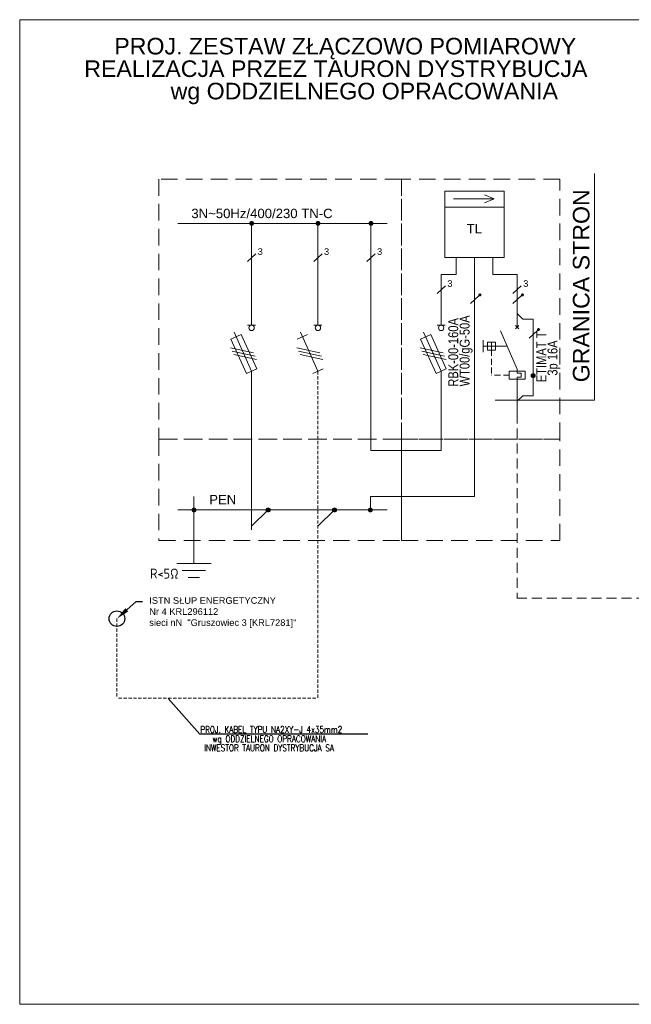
# Model space of a CAD drawing. Header units: metres. Extents: x 7168 to 12828, y 1523 to 3619.
# Tile 67 of 133: x 11383 to 11568, y 2040 to 2337. Entities that reach past the tile are written whole.
import ezdxf
from ezdxf import colors
from ezdxf.entities.mleader import LeaderData, LeaderLine
from ezdxf.math import Vec2, Vec3

# ---------------------------------------------------------------- set-up
doc = ezdxf.new("R2010")
doc.units = ezdxf.units.M
for name, pattern in [('DASHED2', [0.375, 0.25, -0.125]), ('DASHEDX2', [1.5, 1, -0.5]), ('DGN Style 3', [2.649063, 1.892188, -0.756875])]:
    doc.linetypes.add(name, pattern=pattern)
doc.layers.add('219-Linia granicy', color=7, linetype='Continuous', lineweight=0)
doc.layers.add('w0', color=7, linetype='Continuous', lineweight=20)
doc.layers.add('82b-ramka niewidoczna', color=54, linetype='DGN Style 3', lineweight=30, plot=False)
doc.layers.add('PRE_opis', color=1, linetype='Continuous')
doc.layers.add('w1', color=10, linetype='Continuous')
doc.layers.add('schem', color=7, linetype='Continuous', lineweight=30, true_color=0x000000)
doc.styles.add('SIMPLEX', font='simplex.shx', dxfattribs={"oblique": 15, "height": 6})
doc.styles.get("Standard").update_dxf_attribs({"font": 'arial.ttf'})

msp = doc.modelspace()

# ---------------------------------------------------------------- linework, layer by layer
at = {"color": 7, "lineweight": 15, "ltscale": 20}
msp.add_line((11533.311, 2244.709, 26518.011), (11533.311, 2248.851, 26518.011), dxfattribs=at)
at = {"color": 0, "linetype": 'Continuous', "lineweight": 0}
msp.add_line((11428.061, 2132.747, 114727.024), (11437.669, 2121.944, 70622.517), dxfattribs=at)
at = {"color": 0, "linetype": 'Continuous', "lineweight": -3}
msp.add_line((11488.29, 2121.944, 70622.517), (11437.669, 2121.944, 70622.517), dxfattribs=at)
at = {"color": 1}
msp.add_circle((11412.636, 2156.815, 26518.011), 2.357, dxfattribs=at)
at = {"color": 7, "lineweight": 15, "ltscale": 20}
for points in [[(11521.756, 2254.132, 26518.011), (11521.618, 2254.466, 26518.011), (11521.756, 2254.799, 26518.011)], [(11522.09, 2253.994, 26518.011), (11521.756, 2254.799, 26518.011), (11522.09, 2254.938, 26518.011)], [(11521.756, 2254.132, 26518.011), (11521.756, 2254.799, 26518.011), (11522.09, 2253.994, 26518.011)], [(11522.09, 2253.994, 26518.011), (11522.09, 2254.938, 26518.011), (11522.424, 2254.132, 26518.011)], [(11522.424, 2254.132, 26518.011), (11522.09, 2254.938, 26518.011), (11522.424, 2254.799, 26518.011)], [(11522.424, 2254.132, 26518.011), (11522.424, 2254.799, 26518.011), (11522.562, 2254.466, 26518.011)], [(11534.59, 2254.132, 26518.011), (11534.452, 2254.466, 26518.011), (11534.59, 2254.799, 26518.011)], [(11534.924, 2253.994, 26518.011), (11534.59, 2254.799, 26518.011), (11534.924, 2254.938, 26518.011)], [(11534.59, 2254.132, 26518.011), (11534.59, 2254.799, 26518.011), (11534.924, 2253.994, 26518.011)], [(11534.924, 2253.994, 26518.011), (11534.924, 2254.938, 26518.011), (11535.258, 2254.132, 26518.011)], [(11535.258, 2254.132, 26518.011), (11534.924, 2254.938, 26518.011), (11535.258, 2254.799, 26518.011)], [(11535.258, 2254.132, 26518.011), (11535.258, 2254.799, 26518.011), (11535.396, 2254.466, 26518.011)], [(11539.428, 2243.709, 26518.011), (11539.29, 2244.042, 26518.011), (11539.428, 2244.376, 26518.011)], [(11539.762, 2243.571, 26518.011), (11539.428, 2244.376, 26518.011), (11539.762, 2244.514, 26518.011)], [(11539.428, 2243.709, 26518.011), (11539.428, 2244.376, 26518.011), (11539.762, 2243.571, 26518.011)], [(11539.762, 2243.571, 26518.011), (11539.762, 2244.514, 26518.011), (11540.095, 2243.709, 26518.011)], [(11540.095, 2243.709, 26518.011), (11539.762, 2244.514, 26518.011), (11540.095, 2244.376, 26518.011)], [(11540.095, 2243.709, 26518.011), (11540.095, 2244.376, 26518.011), (11540.234, 2244.042, 26518.011)]]:
    msp.add_solid(points, dxfattribs=at)
at = {"layer": '219-Linia granicy', "color": 1, "linetype": 'Continuous', "lineweight": 15}
for p, q in [((11556.677, 2222.675, 26518.011), (11556.677, 2291.095, 26518.011)), ((11526.659, 2222.675, 26518.011), (11556.677, 2222.675, 26518.011))]:
    msp.add_line(p, q, dxfattribs=at)
at = {"layer": '219-Linia granicy', "color": 7, "linetype": 'DASHEDX2', "lineweight": 15, "ltscale": 3}
for p, q in [((11533.311, 2218.649, 26518.011), (11533.311, 2163.03, 26518.011)), ((11533.268, 2163.03, 26518.011), (11579.36, 2163.03, 26518.011))]:
    msp.add_line(p, q, dxfattribs=at)
at = {"layer": '82b-ramka niewidoczna', "color": 6, "linetype": 'Continuous', "lineweight": 15}
for p, q in [((11383.321, 2040.487), (11383.321, 2337.487)), ((11383.321, 2337.487), (11803.321, 2337.487)), ((11803.321, 2040.487), (11383.321, 2040.487))]:
    msp.add_line(p, q, dxfattribs=at)
at = {"layer": 'schem', "color": 7, "linetype": 'DASHEDX2', "lineweight": 15}
msp.add_line((11473.248, 2231.473, 26518.011), (11473.248, 2132.742, 26518.011), dxfattribs=at)
at = {"layer": 'schem', "color": 7, "linetype": 'DASHEDX2', "lineweight": 20}
for p in [(11412.636, 2156.815, 26518.011), (11472.585, 2132.821, 26518.011)]:
    msp.add_line(p, (11412.636, 2132.821, 26518.011), dxfattribs=at)
at = {"layer": 'w0', "color": 7, "linetype": 'DASHED2', "lineweight": 15, "ltscale": 20}
for p, q in [((11498.433, 2289.403, 26518.011), (11425.308, 2289.403, 26518.011)), ((11425.308, 2289.403, 26518.011), (11425.308, 2210.973, 26518.011)), ((11498.433, 2210.973, 26518.011), (11498.433, 2289.403, 26518.011)), ((11546.225, 2289.403, 26518.011), (11498.433, 2289.403, 26518.011)), ((11498.433, 2289.403, 26518.011), (11498.433, 2210.973, 26518.011)), ((11546.225, 2210.973, 26518.011), (11546.225, 2289.403, 26518.011)), ((11498.433, 2210.973, 26518.011), (11425.308, 2210.973, 26518.011)), ((11425.308, 2210.973, 26518.011), (11425.308, 2180.372, 26518.011)), ((11425.308, 2210.973, 26518.011), (11498.433, 2210.973, 26518.011)), ((11498.433, 2180.372, 26518.011), (11498.433, 2210.973, 26518.011)), ((11498.433, 2210.973, 26518.011), (11546.225, 2210.973, 26518.011)), ((11546.225, 2210.973, 26518.011), (11498.434, 2210.973, 26518.011)), ((11498.434, 2210.973, 26518.011), (11498.434, 2180.372, 26518.011)), ((11546.225, 2180.372, 26518.011), (11546.225, 2210.973, 26518.011)), ((11425.308, 2180.372, 26518.011), (11498.433, 2180.372, 26518.011)), ((11498.434, 2180.372, 26518.011), (11546.225, 2180.372, 26518.011))]:
    msp.add_line(p, q, dxfattribs=at)
at = {"layer": 'w0', "color": 7, "lineweight": 15}
for p, q in [((11511.542, 2285.735, 26518.011), (11529.412, 2285.735, 26518.011)), ((11511.542, 2280.932, 26518.011), (11511.542, 2285.735, 26518.011)), ((11511.542, 2285.735, 26518.011), (11529.412, 2285.735, 26518.011)), ((11511.542, 2265.799, 26518.011), (11511.542, 2285.735, 26518.011)), ((11526.403, 2283.44, 26518.011), (11523.448, 2284.681, 26518.011)), ((11529.412, 2285.735, 26518.011), (11529.412, 2280.932, 26518.011)), ((11529.412, 2285.735, 26518.011), (11529.412, 2265.799, 26518.011)), ((11514.122, 2283.44, 26518.011), (11526.403, 2283.44, 26518.011)), ((11526.403, 2283.44, 26518.011), (11523.448, 2282.199, 26518.011)), ((11529.412, 2280.932, 26518.011), (11511.542, 2280.932, 26518.011)), ((11453.248, 2245.332, 26518.011), (11453.248, 2276.035, 26518.011)), ((11473.248, 2245.332, 26518.011), (11473.248, 2276.035, 26518.011)), ((11489.24, 2207.554, 26518.011), (11489.24, 2276.035, 26518.011)), ((11454.501, 2266.821, 26518.011), (11451.995, 2264.558, 26518.011)), ((11474.501, 2266.821, 26518.011), (11471.995, 2264.558, 26518.011)), ((11490.493, 2266.821, 26518.011), (11487.987, 2264.558, 26518.011)), ((11529.412, 2265.799, 26518.011), (11511.542, 2265.799, 26518.011)), ((11514.943, 2265.799, 26518.011), (11514.943, 2260.635, 26518.011)), ((11526.011, 2265.799, 26518.011), (11526.011, 2260.635, 26518.011)), ((11510.428, 2245.332, 26518.011), (11510.428, 2260.635, 26518.011)), ((11514.943, 2260.635, 26518.011), (11510.428, 2260.635, 26518.011)), ((11526.011, 2260.635, 26518.011), (11533.311, 2260.635, 26518.011)), ((11533.311, 2260.635, 26518.011), (11533.311, 2248.851, 26518.011)), ((11511.681, 2257.173, 26518.011), (11509.175, 2254.909, 26518.011)), ((11534.564, 2257.173, 26518.011), (11532.058, 2254.909, 26518.011)), ((11521.732, 2254.159, 26518.011), (11519.224, 2251.893, 26518.011)), ((11534.566, 2254.159, 26518.011), (11532.058, 2251.893, 26518.011)), ((11533.311, 2248.851, 26518.011), (11535.008, 2247.154, 26518.011)), ((11452.048, 2245.332, 26518.011), (11454.448, 2245.332, 26518.011)), ((11472.048, 2245.332, 26518.011), (11474.448, 2245.332, 26518.011)), ((11509.212, 2245.332, 26518.011), (11511.612, 2245.332, 26518.011)), ((11535.008, 2247.154, 26518.011), (11538.149, 2247.154, 26518.011)), ((11538.149, 2247.154, 26518.011), (11538.149, 2225.98, 26518.011)), ((11450.084, 2242.494, 26518.011), (11446.99, 2241.081, 26518.011)), ((11453.248, 2231.473, 26518.011), (11447.957, 2243.224, 26518.011)), ((11454.795, 2232.179, 26518.011), (11450.084, 2242.494, 26518.011)), ((11470.084, 2242.494, 26518.011), (11466.99, 2241.081, 26518.011)), ((11473.248, 2231.473, 26518.011), (11467.957, 2243.224, 26518.011)), ((11507.248, 2242.494, 26518.011), (11504.154, 2241.081, 26518.011)), ((11510.412, 2231.473, 26518.011), (11505.122, 2243.224, 26518.011)), ((11511.959, 2232.179, 26518.011), (11507.248, 2242.494, 26518.011)), ((11533.311, 2232.098, 26518.011), (11528.3, 2243.676, 26518.011)), ((11533.82, 2245.218, 26518.011), (11532.802, 2244.2, 26518.011)), ((11533.82, 2244.2, 26518.011), (11532.802, 2245.218, 26518.011)), ((11539.404, 2243.735, 26518.011), (11536.896, 2241.47, 26518.011)), ((11446.99, 2241.081, 26518.011), (11451.701, 2230.766, 26518.011)), ((11504.154, 2241.081, 26518.011), (11508.865, 2230.766, 26518.011)), ((11523.038, 2237.198, 26518.011), (11523.038, 2240.798, 26518.011)), ((11524.396, 2238.998, 26518.011), (11524.396, 2240.198, 26518.011)), ((11524.396, 2240.198, 26518.011), (11526.796, 2240.198, 26518.011)), ((11525.596, 2238.998, 26518.011), (11525.596, 2240.198, 26518.011)), ((11525.596, 2240.198, 26518.011), (11525.596, 2237.798, 26518.011)), ((11526.796, 2240.198, 26518.011), (11526.796, 2237.798, 26518.011)), ((11453.825, 2237.034, 26518.011), (11446.9, 2238.547, 26518.011)), ((11454.296, 2236.003, 26518.011), (11447.371, 2237.515, 26518.011)), ((11454.767, 2234.971, 26518.011), (11447.843, 2236.484, 26518.011)), ((11473.825, 2237.034, 26518.011), (11466.9, 2238.547, 26518.011)), ((11474.296, 2236.003, 26518.011), (11467.371, 2237.515, 26518.011)), ((11474.767, 2234.971, 26518.011), (11467.843, 2236.484, 26518.011)), ((11510.989, 2237.034, 26518.011), (11504.065, 2238.547, 26518.011)), ((11511.46, 2236.003, 26518.011), (11504.536, 2237.515, 26518.011)), ((11511.931, 2234.971, 26518.011), (11505.007, 2236.484, 26518.011)), ((11530.325, 2238.998, 26518.011), (11523.038, 2238.998, 26518.011)), ((11523.038, 2238.998, 26518.011), (11523.038, 2237.198, 26518.011)), ((11524.396, 2237.798, 26518.011), (11524.396, 2238.998, 26518.011)), ((11524.396, 2238.998, 26518.011), (11525.596, 2238.998, 26518.011)), ((11526.796, 2237.798, 26518.011), (11524.396, 2237.798, 26518.011)), ((11451.701, 2230.766, 26518.011), (11454.795, 2232.179, 26518.011)), ((11453.246, 2231.473, 26518.011), (11453.246, 2183.609, 26518.011)), ((11471.701, 2230.766, 26518.011), (11474.795, 2232.179, 26518.011)), ((11508.865, 2230.766, 26518.011), (11511.959, 2232.179, 26518.011)), ((11510.426, 2231.473, 26518.011), (11510.426, 2218.649, 26518.011)), ((11533.311, 2231.463, 26518.011), (11530.911, 2231.463, 26518.011)), ((11530.911, 2231.463, 26518.011), (11530.911, 2229.063, 26518.011)), ((11530.911, 2231.463, 26518.011), (11530.911, 2230.263, 26518.011)), ((11533.311, 2232.098, 26518.011), (11533.311, 2231.463, 26518.011)), ((11535.711, 2231.463, 26518.011), (11533.311, 2231.463, 26518.011)), ((11533.311, 2231.463, 26518.011), (11533.311, 2230.863, 26518.011)), ((11533.311, 2230.863, 26518.011), (11534.511, 2230.863, 26518.011)), ((11534.511, 2230.863, 26518.011), (11534.511, 2229.663, 26518.011)), ((11535.711, 2229.063, 26518.011), (11535.711, 2231.463, 26518.011)), ((11530.911, 2229.063, 26518.011), (11535.711, 2229.063, 26518.011)), ((11534.511, 2229.663, 26518.011), (11533.311, 2229.663, 26518.011)), ((11533.311, 2229.663, 26518.011), (11533.311, 2227.353, 26518.011)), ((11533.311, 2227.353, 26518.011), (11533.311, 2227.353, 26518.011)), ((11533.311, 2227.353, 26518.011), (11533.311, 2222.371, 26518.011)), ((11538.149, 2225.98, 26518.011), (11538.149, 2224.068, 26518.011)), ((11533.311, 2222.371, 26518.011), (11535.008, 2224.068, 26518.011)), ((11533.311, 2222.371, 26518.011), (11533.311, 2218.649, 26518.011)), ((11535.008, 2224.068, 26518.011), (11538.149, 2224.068, 26518.011))]:
    msp.add_line(p, q, dxfattribs=at)
at = {"layer": 'w0', "color": 7, "lineweight": 15, "ltscale": 20}
for p, q in [((11430.991, 2276.035, 26518.011), (11494.1, 2276.035, 26518.011)), ((11520.477, 2265.799, 26518.011), (11520.477, 2218.649, 26518.011)), ((11510.426, 2218.649, 26518.011), (11510.426, 2207.554, 26518.011)), ((11520.477, 2193.67, 26518.011), (11520.477, 2218.649, 26518.011)), ((11510.426, 2207.554, 26518.011), (11489.24, 2207.554, 26518.011)), ((11435.851, 2193.67, 26518.011), (11435.851, 2173.418, 26518.011)), ((11489.051, 2189.619, 26518.011), (11489.051, 2193.67, 26518.011)), ((11489.051, 2193.67, 26518.011), (11520.477, 2193.67, 26518.011)), ((11430.991, 2189.619, 26518.011), (11494.1, 2189.619, 26518.011)), ((11453.246, 2184.672, 26518.011), (11458.234, 2189.619, 26518.011)), ((11473.246, 2184.672, 26518.011), (11478.234, 2189.619, 26518.011)), ((11430.673, 2173.418, 26518.011), (11441.028, 2173.418, 26518.011)), ((11432.329, 2171.33, 26518.011), (11439.372, 2171.33, 26518.011)), ((11434.136, 2169.257, 26518.011), (11437.565, 2169.257, 26518.011))]:
    msp.add_line(p, q, dxfattribs=at)
at = {"layer": 'w0', "color": 7, "linetype": 'DASHED2', "lineweight": 15, "ltscale": 7}
for p in [(11525.596, 2237.798, 26518.011), (11530.911, 2230.263, 26518.011)]:
    msp.add_line(p, (11525.596, 2230.263, 26518.011), dxfattribs=at)
at = {"layer": 'w0', "color": 7, "lineweight": 15, "ltscale": 20}
for centre in [(11453.248, 2276.035, 26518.011), (11473.248, 2276.035, 26518.011), (11489.24, 2276.035, 26518.011), (11435.851, 2189.619, 26518.011), (11458.234, 2189.619, 26518.011), (11478.234, 2189.619, 26518.011), (11489.051, 2189.619, 26518.011)]:
    msp.add_circle(centre, 0.619, dxfattribs=at)
at = {"layer": 'w0', "color": 7, "lineweight": 15}
for centre, radius in [((11453.249, 2244.524, 26518.011), 0.808), ((11473.249, 2244.524, 26518.011), 0.808), ((11510.413, 2244.524, 26518.011), 0.808), ((11538.149, 2230.111, 26518.011), 0.64)]:
    msp.add_circle(centre, radius, dxfattribs=at)
at = {"layer": 'w0', "color": 7, "lineweight": 15, "ltscale": 20}
for points in [[(11452.712, 2275.725, 26518.011), (11452.629, 2276.035, 26518.011), (11452.712, 2276.344, 26518.011)], [(11452.938, 2275.499, 26518.011), (11452.712, 2276.344, 26518.011), (11452.938, 2276.571, 26518.011)], [(11452.712, 2275.725, 26518.011), (11452.712, 2276.344, 26518.011), (11452.938, 2275.499, 26518.011)], [(11453.248, 2275.416, 26518.011), (11452.938, 2276.571, 26518.011), (11453.248, 2276.654, 26518.011)], [(11452.938, 2275.499, 26518.011), (11452.938, 2276.571, 26518.011), (11452.938, 2275.499, 26518.011)], [(11452.938, 2275.499, 26518.011), (11452.938, 2276.571, 26518.011), (11452.938, 2276.571, 26518.011)], [(11452.938, 2275.499, 26518.011), (11452.938, 2276.571, 26518.011), (11453.248, 2275.416, 26518.011)], [(11453.248, 2275.416, 26518.011), (11453.248, 2276.654, 26518.011), (11453.558, 2275.499, 26518.011)], [(11453.558, 2275.499, 26518.011), (11453.248, 2276.654, 26518.011), (11453.558, 2276.571, 26518.011)], [(11453.558, 2275.499, 26518.011), (11453.558, 2276.571, 26518.011), (11453.558, 2275.499, 26518.011)], [(11453.558, 2275.499, 26518.011), (11453.558, 2276.571, 26518.011), (11453.558, 2276.571, 26518.011)], [(11453.558, 2275.499, 26518.011), (11453.558, 2276.571, 26518.011), (11453.784, 2275.725, 26518.011)], [(11453.784, 2275.725, 26518.011), (11453.558, 2276.571, 26518.011), (11453.784, 2276.344, 26518.011)], [(11453.784, 2275.725, 26518.011), (11453.784, 2276.344, 26518.011), (11453.867, 2276.035, 26518.011)], [(11472.712, 2275.725, 26518.011), (11472.629, 2276.035, 26518.011), (11472.712, 2276.344, 26518.011)], [(11472.938, 2275.499, 26518.011), (11472.712, 2276.344, 26518.011), (11472.938, 2276.571, 26518.011)], [(11472.712, 2275.725, 26518.011), (11472.712, 2276.344, 26518.011), (11472.938, 2275.499, 26518.011)], [(11473.248, 2275.416, 26518.011), (11472.938, 2276.571, 26518.011), (11473.248, 2276.654, 26518.011)], [(11472.938, 2275.499, 26518.011), (11472.938, 2276.571, 26518.011), (11472.938, 2275.499, 26518.011)], [(11472.938, 2275.499, 26518.011), (11472.938, 2276.571, 26518.011), (11472.938, 2276.571, 26518.011)], [(11472.938, 2275.499, 26518.011), (11472.938, 2276.571, 26518.011), (11473.248, 2275.416, 26518.011)], [(11473.248, 2275.416, 26518.011), (11473.248, 2276.654, 26518.011), (11473.558, 2275.499, 26518.011)], [(11473.558, 2275.499, 26518.011), (11473.248, 2276.654, 26518.011), (11473.558, 2276.571, 26518.011)], [(11473.558, 2275.499, 26518.011), (11473.558, 2276.571, 26518.011), (11473.558, 2275.499, 26518.011)], [(11473.558, 2275.499, 26518.011), (11473.558, 2276.571, 26518.011), (11473.558, 2276.571, 26518.011)], [(11473.558, 2275.499, 26518.011), (11473.558, 2276.571, 26518.011), (11473.784, 2275.725, 26518.011)], [(11473.784, 2275.725, 26518.011), (11473.558, 2276.571, 26518.011), (11473.784, 2276.344, 26518.011)], [(11473.784, 2275.725, 26518.011), (11473.784, 2276.344, 26518.011), (11473.867, 2276.035, 26518.011)], [(11488.803, 2275.597, 26518.011), (11488.621, 2276.035, 26518.011), (11488.803, 2276.473, 26518.011)], [(11489.24, 2275.416, 26518.011), (11488.803, 2276.473, 26518.011), (11489.24, 2276.654, 26518.011)], [(11488.803, 2275.597, 26518.011), (11488.803, 2276.473, 26518.011), (11489.24, 2275.416, 26518.011)], [(11489.24, 2275.416, 26518.011), (11489.24, 2276.654, 26518.011), (11489.678, 2275.597, 26518.011)], [(11489.678, 2275.597, 26518.011), (11489.24, 2276.654, 26518.011), (11489.678, 2276.473, 26518.011)], [(11489.678, 2275.597, 26518.011), (11489.678, 2276.473, 26518.011), (11489.859, 2276.035, 26518.011)], [(11435.413, 2189.182, 26518.011), (11435.231, 2189.619, 26518.011), (11435.413, 2190.057, 26518.011)], [(11435.851, 2189, 26518.011), (11435.413, 2190.057, 26518.011), (11435.851, 2190.239, 26518.011)], [(11435.413, 2189.182, 26518.011), (11435.413, 2190.057, 26518.011), (11435.851, 2189, 26518.011)], [(11435.851, 2189, 26518.011), (11435.851, 2190.239, 26518.011), (11436.288, 2189.182, 26518.011)], [(11436.288, 2189.182, 26518.011), (11435.851, 2190.239, 26518.011), (11436.288, 2190.057, 26518.011)], [(11436.288, 2189.182, 26518.011), (11436.288, 2190.057, 26518.011), (11436.47, 2189.619, 26518.011)], [(11457.698, 2189.31, 26518.011), (11457.615, 2189.619, 26518.011), (11457.698, 2189.929, 26518.011)], [(11457.925, 2189.083, 26518.011), (11457.698, 2189.929, 26518.011), (11457.925, 2190.156, 26518.011)], [(11457.698, 2189.31, 26518.011), (11457.698, 2189.929, 26518.011), (11457.925, 2189.083, 26518.011)], [(11458.234, 2189, 26518.011), (11457.925, 2190.156, 26518.011), (11458.234, 2190.239, 26518.011)], [(11457.925, 2189.083, 26518.011), (11457.925, 2190.156, 26518.011), (11457.925, 2189.083, 26518.011)], [(11457.925, 2189.083, 26518.011), (11457.925, 2190.156, 26518.011), (11457.925, 2190.156, 26518.011)], [(11457.925, 2189.083, 26518.011), (11457.925, 2190.156, 26518.011), (11458.234, 2189, 26518.011)], [(11458.234, 2189, 26518.011), (11458.234, 2190.239, 26518.011), (11458.544, 2189.083, 26518.011)], [(11458.544, 2189.083, 26518.011), (11458.234, 2190.239, 26518.011), (11458.544, 2190.156, 26518.011)], [(11458.544, 2189.083, 26518.011), (11458.544, 2190.156, 26518.011), (11458.544, 2189.083, 26518.011)], [(11458.544, 2189.083, 26518.011), (11458.544, 2190.156, 26518.011), (11458.544, 2190.156, 26518.011)], [(11458.544, 2189.083, 26518.011), (11458.544, 2190.156, 26518.011), (11458.77, 2189.31, 26518.011)], [(11458.77, 2189.31, 26518.011), (11458.544, 2190.156, 26518.011), (11458.77, 2189.929, 26518.011)], [(11458.77, 2189.31, 26518.011), (11458.77, 2189.929, 26518.011), (11458.853, 2189.619, 26518.011)], [(11477.698, 2189.31, 26518.011), (11477.615, 2189.619, 26518.011), (11477.698, 2189.929, 26518.011)], [(11477.925, 2189.083, 26518.011), (11477.698, 2189.929, 26518.011), (11477.925, 2190.156, 26518.011)], [(11477.698, 2189.31, 26518.011), (11477.698, 2189.929, 26518.011), (11477.925, 2189.083, 26518.011)], [(11478.234, 2189, 26518.011), (11477.925, 2190.156, 26518.011), (11478.234, 2190.239, 26518.011)], [(11477.925, 2189.083, 26518.011), (11477.925, 2190.156, 26518.011), (11477.925, 2189.083, 26518.011)], [(11477.925, 2189.083, 26518.011), (11477.925, 2190.156, 26518.011), (11477.925, 2190.156, 26518.011)], [(11477.925, 2189.083, 26518.011), (11477.925, 2190.156, 26518.011), (11478.234, 2189, 26518.011)], [(11478.234, 2189, 26518.011), (11478.234, 2190.239, 26518.011), (11478.544, 2189.083, 26518.011)], [(11478.544, 2189.083, 26518.011), (11478.234, 2190.239, 26518.011), (11478.544, 2190.156, 26518.011)], [(11478.544, 2189.083, 26518.011), (11478.544, 2190.156, 26518.011), (11478.544, 2189.083, 26518.011)], [(11478.544, 2189.083, 26518.011), (11478.544, 2190.156, 26518.011), (11478.544, 2190.156, 26518.011)], [(11478.544, 2189.083, 26518.011), (11478.544, 2190.156, 26518.011), (11478.77, 2189.31, 26518.011)], [(11478.77, 2189.31, 26518.011), (11478.544, 2190.156, 26518.011), (11478.77, 2189.929, 26518.011)], [(11478.77, 2189.31, 26518.011), (11478.77, 2189.929, 26518.011), (11478.853, 2189.619, 26518.011)], [(11488.613, 2189.182, 26518.011), (11488.432, 2189.619, 26518.011), (11488.613, 2190.057, 26518.011)], [(11489.051, 2189, 26518.011), (11488.613, 2190.057, 26518.011), (11489.051, 2190.239, 26518.011)], [(11488.613, 2189.182, 26518.011), (11488.613, 2190.057, 26518.011), (11489.051, 2189, 26518.011)], [(11489.051, 2189, 26518.011), (11489.051, 2190.239, 26518.011), (11489.489, 2189.182, 26518.011)], [(11489.489, 2189.182, 26518.011), (11489.051, 2190.239, 26518.011), (11489.489, 2190.057, 26518.011)], [(11489.489, 2189.182, 26518.011), (11489.489, 2190.057, 26518.011), (11489.67, 2189.619, 26518.011)]]:
    msp.add_solid(points, dxfattribs=at)
at = {"layer": 'w0', "color": 7, "lineweight": 15}
for points in [[(11537.75, 2229.611, 26518.011), (11537.573, 2230.388, 26518.011), (11537.75, 2230.611, 26518.011)], [(11538.007, 2229.487, 26518.011), (11537.75, 2230.611, 26518.011), (11538.007, 2230.734, 26518.011)], [(11537.75, 2229.611, 26518.011), (11537.75, 2230.611, 26518.011), (11538.007, 2229.487, 26518.011)], [(11538.007, 2229.487, 26518.011), (11538.007, 2230.734, 26518.011), (11538.291, 2229.487, 26518.011)], [(11538.291, 2229.487, 26518.011), (11538.007, 2230.734, 26518.011), (11538.291, 2230.734, 26518.011)], [(11538.291, 2229.487, 26518.011), (11538.291, 2230.734, 26518.011), (11538.548, 2229.611, 26518.011)], [(11538.548, 2229.611, 26518.011), (11538.291, 2230.734, 26518.011), (11538.548, 2230.611, 26518.011)], [(11538.548, 2229.611, 26518.011), (11538.548, 2230.611, 26518.011), (11538.725, 2229.833, 26518.011)], [(11538.725, 2229.833, 26518.011), (11538.548, 2230.611, 26518.011), (11538.725, 2230.388, 26518.011)], [(11537.573, 2229.833, 26518.011), (11537.509, 2230.111, 26518.011), (11537.573, 2230.388, 26518.011)], [(11537.573, 2229.833, 26518.011), (11537.573, 2230.388, 26518.011), (11537.75, 2229.611, 26518.011)], [(11538.725, 2229.833, 26518.011), (11538.725, 2230.388, 26518.011), (11538.789, 2230.111, 26518.011)]]:
    msp.add_solid(points, dxfattribs=at)

# ---------------------------------------------------------------- texts
at = {"color": 7, "linetype": 'Continuous', "lineweight": 15, "width": 0.8}
for s, p in [('RBK-00-160A', (11515.548, 2226.798, 25753.302)), ('WT00/gG-50A', (11518.98, 2226.87, 25753.302)), ('ETIMAT T ', (11542.116, 2228.15, 25753.302)), ('3p 16A', (11545.475, 2230.11, 25753.302))]:
    msp.add_text(s, height=3, rotation=90, dxfattribs=at).set_placement(p)
at = {"layer": 'PRE_opis', "color": 7, "linetype": 'Continuous', "lineweight": 30}
for s, p in [('PROJ. ZESTAW ZŁĄCZOWO POMIAROWY', (11411.843, 2327.005, 23921.292)), ('REALIZACJA PRZEZ TAURON DYSTRYBUCJA ', (11402.782, 2320.212, 22419.078)), ('wg ODDZIELNEGO OPRACOWANIA', (11428.827, 2313.46, 21986.292))]:
    msp.add_text(s, height=5, dxfattribs=at).set_placement(p)
at = {"layer": 'PRE_opis', "color": 1, "linetype": 'Continuous', "lineweight": 15}
msp.add_text('GRANICA STRON', height=5, rotation=90, dxfattribs=at).set_placement((11555.122, 2228.127, 27656.76))
at = {"layer": 'schem', "color": 0, "linetype": 'Continuous', "lineweight": -3, "style": 'SIMPLEX', "width": 0.8}
for s, p in [('PROJ. KABEL TYPU NA2XY-J 4x35mm2', (11437.789, 2122.381, 23724.864)), ('wg ODDZIELNEGO OPRACOWANIA', (11441.455, 2119.57, 23724.864)), (' INWESTOR TAURON DYSTRYBUCJA SA', (11437.833, 2116.827, 23724.864))]:
    msp.add_text(s, height=2, dxfattribs=at).set_placement(p)
at = {"layer": 'schem', "color": 7, "lineweight": 15, "insert": (11422.641, 2171.918, 26518.011), "char_height": 3, "width": 4.25541, "attachment_point": 1}
msp.add_mtext('\\Fisocp.shx;R<5Ω', dxfattribs=at)
at = {"layer": 'w0', "color": 7, "lineweight": 15}
for p in [(11455.091, 2266.557, 26518.011), (11475.091, 2266.557, 26518.011), (11491.084, 2266.557, 26518.011), (11512.272, 2256.908, 26518.011), (11535.155, 2256.908, 26518.011)]:
    msp.add_text('3', height=1.984, dxfattribs=at).set_placement(p)
at = {"layer": 'w1', "color": 7, "lineweight": 15}
for s, p in [('3N~50Hz/400/230 TN-C', (11435.079, 2277.627, 26518.011)), ('TL', (11518.103, 2273.012, 26518.011)), ('PEN', (11440.468, 2191.307, 26518.011))]:
    msp.add_text(s, height=2.835, dxfattribs=at).set_placement(p)

# ---------------------------------------------------------------- leaders
at = {"color": 5}
ml = msp.add_multileader_mtext('Standard', dxfattribs=at)
ml.set_content('ISTN SŁUP ENERGETYCZNY \\PNr 4 KRL296112\\Psieci nN  "Gruszowiec 3 [KRL7281]"', color=5)
ml.set_leader_properties()
ml.build(insert=Vec2(0, 0))
ml.multileader.update_dxf_attribs({"dogleg_length": 1.954})
ctx = ml.context
ctx.base_point, ctx.char_height, ctx.plane_origin = Vec3(11420.387, 2161.998), 2, Vec3(11407.253, 2083.154)
notes = []
notes.append((ctx, [(0, (1, 1, 0), (11418.433, 2161.998), (1, 0), 1.954, [(0, [(11412.636, 2156.815)], 0, [])])]))
ctx.mtext.insert, ctx.mtext.flow_direction = Vec3(11422.387, 2163.293), 5
for ctx, leaders in notes:
    for number, flags, end, landing, length, lines in leaders:
        leader = LeaderData()
        leader.index, (leader.has_last_leader_line, leader.has_dogleg_vector, leader.attachment_direction) = number, flags
        leader.last_leader_point, leader.dogleg_vector, leader.dogleg_length = Vec3(end), Vec3(landing), length
        for number, points, colour, breaks in lines:
            line = LeaderLine()
            line.index, line.vertices, line.color, line.breaks = number, Vec3.list(points), colors.encode_raw_color(colour), breaks
            leader.lines.append(line)
        ctx.leaders.append(leader)

doc.saveas('drawing.dxf')
